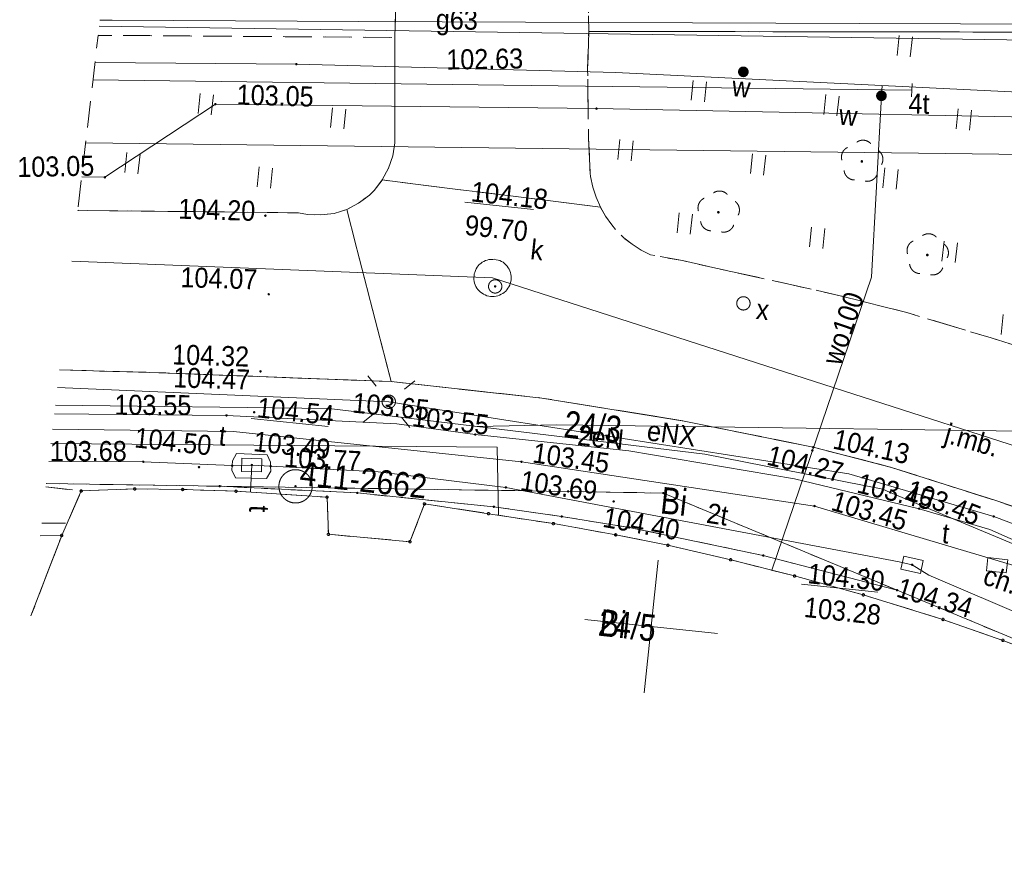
# Model space of a CAD drawing. Header units: millimetres. Extents: x -165388 to 921073, y -295343 to 494042.
# Tile 2 of 117: x -154898 to -117947, y -153787 to -122571. Entities that reach past the tile are written whole.
import ezdxf
from ezdxf.xclip import XClip

# ---------------------------------------------------------------- set-up
doc = ezdxf.new("R2010")
doc.units = ezdxf.units.MM
doc.header["$MEASUREMENT"] = 0
doc.header["$XCLIPFRAME"] = 0
for name, pattern in [('0.5_0.5', [1000, 500, -500]), ('1.0_0.5', [1500, 1000, -500]), ('1.5_0.5', [2000, 1500, -500]), ('mz1.0_0.5', [1500, 1000, -500])]:
    doc.linetypes.add(name, pattern=pattern)
for name, color, linetype in [('7795.2023_2_121-Punkt osnowy szczegółowej', 7, 'Continuous'), ('7795.2023_2_203-punkt graniczny', 7, 'Continuous'), ('7795.2023_2_drzewo liściaste (punkt)', 7, 'Continuous'), ('7795.2023_2_punkt o określonej wysokości (sieć elektroenergetyczna)', 7, 'Continuous'), ('7795.2023_2_punkt o określonej wysokości (sieć kanalizacyjna)', 7, 'Continuous'), ('7795.2023_2_punkt o określonej wysokości (sieć telekomunikacyjna)', 7, 'Continuous'), ('7795.2023_2_punkt o określonej wysokości (sieć wodociągowa)', 7, 'Continuous'), ('7795.2023_2_punkt wysokościowy sztuczny', 7, 'Continuous'), ('7795.2023_2_zasuwa - siec wodociągowa (punkt)', 7, 'Continuous'), ('Zagospodarowanie - Budynki', 7, 'Continuous')]:
    doc.layers.add(name, color=color, linetype=linetype)
for name, color, linetype, lineweight in [('7795.2023_2_121-Punkt osnowy szczegółowej-Atr103_Nr_pióra__7', 7, 'Continuous', 18), ('7795.2023_2_121-Punkt osnowy szczegółowej_Nr_pióra__7', 7, 'Continuous', 18), ('7795.2023_2_211-numer działki ewidencyjnej_Nr_pióra__7', 7, 'Continuous', 18), ('7795.2023_2_219-działka ewidencyjna_Nr_pióra__7', 7, 'Continuous', 18), ('7795.2023_2_312-budynek ewidencyjny_Nr_pióra__7', 7, 'Continuous', 18), ('7795.2023_2_320-blok - kondygnacja nadziemna_Nr_pióra__7', 7, 'Continuous', 18), ('7795.2023_2_blok - kondygnacja podziemna_Nr_pióra__7', 7, 'Continuous', 18), ('7795.2023_2_chodnik (powierzchnia)-Atr17_Nr_pióra__7', 7, 'Continuous', 18), ('7795.2023_2_chodnik (powierzchnia)_Nr_pióra__7', 7, 'Continuous', 18), ('7795.2023_2_jezdnia (powierzchnia)-Atr17_Nr_pióra__7', 7, 'Continuous', 18), ('7795.2023_2_jezdnia (powierzchnia)_Nr_pióra__7', 7, 'Continuous', 18), ('7795.2023_2_krawężnik (linia)_Nr_pióra__7', 7, 'Continuous', 18), ('7795.2023_2_latarnia (punkt)_Nr_pióra__7', 7, 'Continuous', 18), ('7795.2023_2_przewód gazowy (linia)-Atr1_Nr_pióra__7', 7, 'Continuous', 18), ('7795.2023_2_punkt o określonej wysokości (sieć kanalizacyjna)-Atr2_Nr_pióra__7', 7, 'Continuous', 18), ('7795.2023_2_punkt o określonej wysokości (sieć telekomunikacyjna)-Atr2_Nr_pióra__7', 7, 'Continuous', 18), ('7795.2023_2_punkt wysokościowy sztuczny-Atr2_Nr_pióra__7', 7, 'Continuous', 18), ('7795.2023_2_punkt zmiany cech lub źródła danych o położeniu przewodu (sieć wodociągowa)_Nr_pióra__7', 7, 'Continuous', 18), ('7795.2023_2_studzienka okrągła - przewód niezidentyfikowany (punkt)-Atr17_Nr_pióra__7', 7, 'Continuous', 18), ('7795.2023_2_studzienka okrągła - przewód niezidentyfikowany (punkt)_Nr_pióra__7', 7, 'Continuous', 18), ('7795.2023_2_trawnik (powierzchnia) - symbol_Nr_pióra__7', 7, 'Continuous', 18), ('7795.2023_2_trawnik (powierzchnia)_Nr_pióra__7', 7, 'Continuous', 18), ('7795.2023_2_Wstawianie ramki sekcyjnej z opisem_Nr_pióra__7', 7, 'Continuous', 18), ('7795.2023_2_właz okrągły - siec kanalizacyjna (punkt)-Atr17_Nr_pióra__7', 7, 'Continuous', 18), ('7795.2023_2_właz okrągły - siec kanalizacyjna (punkt)_Nr_pióra__7', 7, 'Continuous', 18), ('7795.2023_2_właz prostokątny - siec telekomunikacyjna (punkt)-Atr17_Nr_pióra__7', 7, 'Continuous', 18), ('7795.2023_2_właz prostokątny - siec telekomunikacyjna (punkt)_Nr_pióra__7', 7, 'Continuous', 18), ('7795.2023_2_zasuwa - siec wodociągowa (punkt)-Atr17_Nr_pióra__7', 7, 'Continuous', 18)]:
    doc.layers.add(name, color=color, linetype=linetype, lineweight=lineweight)
for name, color, linetype, lineweight, true_color in [('7795.2023_2_210-oznaczenie konturu użytku gruntowego_Nr_pióra__3', 7, 'Continuous', 18, 0x959595), ('7795.2023_2_218-kontur użytku gruntowego_Nr_pióra__3', 7, 'Continuous', 18, 0x959595), ('7795.2023_2_drzewo liściaste (punkt)_Nr_pióra__94', 7, 'Continuous', 18, 0x4a4a4a), ('7795.2023_2_komora podziemna - przewód kanalizacyjny (powierzchnia)_Nr_pióra__34', 7, 'Continuous', 18, 0x4a4a4a), ('7795.2023_2_komora podziemna - przewód telekomunikacyjny (powierzchnia)_Nr_pióra__30', 7, 'Continuous', 18, 0x969696), ('7795.2023_2_przewód ciepłowniczy (linia)_Nr_pióra__212', 7, 'Continuous', 18, 0x444444), ('7795.2023_2_przewód elektroenergetyczny (linia)-Atr1_Nr_pióra__1', 7, 'Continuous', 18, 0x4c4c4c), ('7795.2023_2_przewód elektroenergetyczny (linia)_Nr_pióra__1', 7, 'Continuous', 18, 0x4c4c4c), ('7795.2023_2_przewód gazowy (linia)_Nr_pióra__40', 7, 'Continuous', 18, 0xbcbcbc), ('7795.2023_2_przewód kanalizacyjny (linia)_Nr_pióra__34', 7, 'Continuous', 18, 0x4a4a4a), ('7795.2023_2_przewód telekomunikacyjny (linia)-Atr1_Nr_pióra__30', 7, 'Continuous', 18, 0x969696), ('7795.2023_2_przewód telekomunikacyjny (linia)_Nr_pióra__30', 7, 'Continuous', 18, 0x969696), ('7795.2023_2_przewód wodociągowy (linia)-Atr1_Nr_pióra__5', 7, 'Continuous', 18, 0x1d1d1d), ('7795.2023_2_przewód wodociągowy (linia)_Nr_pióra__5', 7, 'Continuous', 18, 0x1d1d1d), ('7795.2023_2_Punkt budynku_Nr_pióra__5', 7, 'Continuous', 18, 0x1d1d1d), ('7795.2023_2_punkt o określonej wysokości (sieć elektroenergetyczna)-Atr2_Nr_pióra__1', 7, 'Continuous', 18, 0x4c4c4c), ('7795.2023_2_punkt o określonej wysokości (sieć kanalizacyjna)-Atr2_Nr_pióra__34', 7, 'Continuous', 18, 0x4a4a4a), ('7795.2023_2_punkt o określonej wysokości (sieć kanalizacyjna)-Atr3_Nr_pióra__34', 7, 'Continuous', 18, 0x4a4a4a), ('7795.2023_2_punkt o określonej wysokości (sieć telekomunikacyjna)-Atr2_Nr_pióra__30', 7, 'Continuous', 18, 0x969696), ('7795.2023_2_punkt o określonej wysokości (sieć telekomunikacyjna)-Atr3_Nr_pióra__30', 7, 'Continuous', 18, 0x969696), ('7795.2023_2_punkt o określonej wysokości (sieć wodociągowa)-Atr2_Nr_pióra__5', 7, 'Continuous', 18, 0x1d1d1d)]:
    doc.layers.add(name, color=color, linetype=linetype, lineweight=lineweight, true_color=true_color)
doc.styles.add('GENERATED_STYLE_1', font='txt')

# ---------------------------------------------------------------- blocks, each defined once
blk = doc.blocks.new('Rysunek_1_2', base_point=(-8073115860, -4958828181))
at = {"layer": '7795.2023_2_121-Punkt osnowy szczegółowej', "linetype": 'Continuous', "lineweight": 0, "true_color": 0x000000}
blk.add_hatch(color=18, dxfattribs=at).paths.add_polyline_path([(-144500, -140092, 1), (-144590, -140082, 1)])
at = {"layer": '7795.2023_2_203-punkt graniczny', "linetype": 'Continuous', "lineweight": 0, "true_color": 0x000000}
for points in [[(-147346, -140088, 1), (-147436, -140079, 1)], [(-142184, -140340, 1), (-142273, -140331, 1)], [(-134273, -140283, 1), (-134362, -140273, 1)], [(-130699, -140344, 1), (-130788, -140335, 1)], [(-137060, -140859, 1), (-137149, -140850, 1)], [(-134514, -141223, 1), (-134604, -141213, 1)], [(-131984, -141635, 1), (-132073, -141625, 1)], [(-126947, -142687, 1), (-127037, -142678, 1)], [(-121927, -143990, 1), (-122017, -143980, 1)]]:
    blk.add_hatch(color=18, dxfattribs=at).paths.add_polyline_path(points)
at = {"layer": '7795.2023_2_drzewo liściaste (punkt)', "linetype": 'Continuous', "lineweight": 0, "true_color": 0x4a4a4a}
for points in [[(-123245, -127898, 1), (-123344, -127887, 1)], [(-128629, -129805, 1), (-128728, -129794, 1)], [(-120785, -131410, 1), (-120885, -131399, 1)]]:
    blk.add_hatch(color=251, dxfattribs=at).paths.add_polyline_path(points)
at = {"layer": '7795.2023_2_punkt o określonej wysokości (sieć elektroenergetyczna)', "linetype": 'Continuous', "lineweight": 0, "true_color": 0x4c4c4c}
for points in [[(-147092, -137430, 1), (-147181, -137421, 1)], [(-143242, -137169, 1), (-143331, -137160, 1)], [(-137755, -138150, 1), (-137845, -138140, 1)], [(-136024, -139170, 1), (-136113, -139160, 1)], [(-122188, -140321, 1), (-122277, -140311, 1)], [(-125028, -140831, 1), (-125118, -140822, 1)], [(-121097, -140931, 1), (-121186, -140921, 1)], [(-118302, -141220, 1), (-118391, -141211, 1)]]:
    blk.add_hatch(color=251, dxfattribs=at).paths.add_polyline_path(points)
at = {"layer": '7795.2023_2_punkt o określonej wysokości (sieć kanalizacyjna)', "linetype": 'Continuous', "lineweight": 0, "true_color": 0x4a4a4a}
blk.add_hatch(color=251, dxfattribs=at).paths.add_polyline_path([(-137008, -132588, 1), (-137098, -132578, 1)])
at = {"layer": '7795.2023_2_punkt o określonej wysokości (sieć telekomunikacyjna)', "linetype": 'Continuous', "lineweight": 0, "true_color": 0x969696}
for points in [[(-147509, -125749, 1), (-147599, -125740, 1)], [(-133205, -125915, 1), (-133295, -125905, 1)], [(-151655, -128493, 1), (-151745, -128484, 1)], [(-150214, -139168, 1), (-150304, -139158, 1)], [(-146881, -139314, 1), (-146971, -139304, 1)], [(-146144, -139289, 1), (-146234, -139286, 1)], [(-145435, -139338, 1), (-145525, -139328, 1)], [(-136610, -140133, 1), (-136699, -140123, 1)], [(-121363, -143039, 1), (-121451, -143020, 1)]]:
    blk.add_hatch(color=252, dxfattribs=at).paths.add_polyline_path(points)
at = {"layer": '7795.2023_2_punkt o określonej wysokości (sieć wodociągowa)', "linetype": 'Continuous', "lineweight": 0, "true_color": 0x1d1d1d}
blk.add_hatch(color=250, dxfattribs=at).paths.add_polyline_path([(-144471, -124245, 1), (-144561, -124235, 1)])
at = {"layer": '7795.2023_2_punkt wysokościowy sztuczny', "linetype": 'Continuous', "lineweight": 0, "true_color": 0x000000}
for points in [[(-145634, -129933, 1), (-145724, -129924, 1)], [(-145508, -132883, 1), (-145597, -132874, 1)], [(-145818, -135777, 1), (-145908, -135767, 1)], [(-146053, -137311, 1), (-146142, -137301, 1)], [(-125107, -138751, 1), (-125197, -138741, 1)], [(-125073, -138624, 1), (-125163, -138614, 1)], [(-148124, -139371, 1), (-148214, -139362, 1)], [(-132563, -140657, 1), (-132652, -140648, 1)], [(-123079, -143192, 1), (-123168, -143183, 1)]]:
    blk.add_hatch(color=18, dxfattribs=at).paths.add_polyline_path(points)
at = {"layer": '7795.2023_2_zasuwa - siec wodociągowa (punkt)', "linetype": 'Continuous', "lineweight": 0, "true_color": 0x000000}
for points in [[(-127541, -124539, 1), (-127941, -124519, 1)], [(-122758, -125416, 1), (-122358, -125438, 1)]]:
    blk.add_hatch(color=18, dxfattribs=at).paths.add_polyline_path(points)
at = {"layer": '7795.2023_2_121-Punkt osnowy szczegółowej_Nr_pióra__7', "linetype": 'Continuous'}
blk.add_circle((-144545, -140087), 625, dxfattribs=at)
at = {"layer": '7795.2023_2_218-kontur użytku gruntowego_Nr_pióra__3', "linetype": '0.5_0.5', "flags": 128}
for points in [[(-147391, -140084), (-153899, -139984)], [(-142228, -140335), (-147391, -140084)], [(-134317, -140278), (-147391, -140084)], [(-137105, -140854), (-142228, -140335)], [(-130743, -140339), (-134317, -140278)], [(-121972, -143985), (-130743, -140339)], [(-134559, -141218), (-137105, -140854)], [(-132028, -141630), (-134559, -141218)], [(-126992, -142682), (-132028, -141630)], [(-121972, -143985), (-126992, -142682)], [(-111786, -148225), (-121972, -143985)]]:
    blk.add_lwpolyline(points, dxfattribs=at)
at = {"layer": '7795.2023_2_219-działka ewidencyjna_Nr_pióra__7', "linetype": 'Continuous', "flags": 128}
for points in [[(-147391, -140084), (-153899, -139984)], [(-134317, -140278), (-147391, -140084)], [(-147391, -140084), (-142228, -140335)], [(-142228, -140335), (-137105, -140854)], [(-134317, -140278), (-130743, -140339)], [(-130743, -140339), (-121972, -143985)], [(-137105, -140854), (-134559, -141218)], [(-134559, -141218), (-132028, -141630)], [(-132028, -141630), (-126992, -142682)], [(-126992, -142682), (-121972, -143985)], [(-111786, -148225), (-121972, -143985)]]:
    blk.add_lwpolyline(points, dxfattribs=at)
at = {"layer": '7795.2023_2_312-budynek ewidencyjny_Nr_pióra__7', "linetype": 'Continuous', "flags": 128}
for points in [[(-153322, -141932), (-152590, -140261)], [(-152590, -140261), (-150580, -140184)], [(-150580, -140184), (-148782, -140206)], [(-148782, -140206), (-146777, -140270)], [(-146777, -140270), (-143362, -140495)], [(-143362, -140495), (-143310, -141889)], [(-140252, -142166), (-139708, -140746)], [(-139708, -140746), (-137303, -141115)], [(-137303, -141115), (-134869, -141486)], [(-134869, -141486), (-132531, -141908)], [(-143310, -141889), (-140252, -142166)], [(-154474, -144949), (-153322, -141932)], [(-132531, -141908), (-130571, -142299)], [(-130571, -142299), (-128216, -142843)], [(-128216, -142843), (-125817, -143452)], [(-125817, -143452), (-123238, -144161)], [(-123238, -144161), (-120249, -145085)], [(-120249, -145085), (-118000, -145869)], [(-118000, -145869), (-115486, -146812)]]:
    blk.add_lwpolyline(points, dxfattribs=at)
at = {"layer": '7795.2023_2_320-blok - kondygnacja nadziemna_Nr_pióra__7', "linetype": 'Continuous', "flags": 128}
blk.add_lwpolyline([(-110163, -148942), (-115486, -146812), (-118000, -145869), (-120249, -145085), (-123238, -144161), (-125817, -143452), (-128216, -142843), (-130571, -142299), (-132531, -141908), (-134869, -141486), (-137303, -141115), (-139708, -140746), (-140252, -142166), (-143310, -141889), (-143362, -140495), (-146777, -140270), (-148782, -140206), (-150580, -140184), (-152590, -140261), (-153322, -141932), (-154474, -144949)], dxfattribs=at)
at = {"layer": '7795.2023_2_blok - kondygnacja podziemna_Nr_pióra__7', "linetype": '1.0_0.5', "flags": 128}
for points in [[(-154474, -144949), (-153322, -141932)], [(-153322, -141932), (-154126, -141941)]]:
    blk.add_lwpolyline(points, dxfattribs=at)
at = {"layer": '7795.2023_2_chodnik (powierzchnia)_Nr_pióra__7', "linetype": 'mz1.0_0.5', "flags": 128}
blk.add_lwpolyline([(-133564, -120486), (-133603, -117474), (-133148, -117453), (-132405, -117462), (-131641, -117463), (-131733, -120018), (-117448, -120171), (-94590, -120188), (-84123, -120213), (-83811, -120206), (-83823, -120788), (-78222, -120705), (-78215, -120082), (-68858, -119948), (-58584, -119994), (-57508, -120089), (-50285, -120069), (-46807, -120180), (-48984, -123135), (-51551, -123061), (-55730, -123106), (-79926, -123187), (-81942, -123233), (-87867, -123151), (-93853, -123072), (-133543, -123012)], close=True, dxfattribs=at)
for points in [[(-140739, -120431), (-140818, -123238), (-151954, -123157)], [(-153406, -135719), (-150020, -135809), (-140956, -136157), (-135309, -136772), (-129961, -137637), (-125118, -138619), (-122182, -139376), (-118234, -140634), (-114090, -142044), (-111357, -143101), (-110790, -143433), (-110096, -144001), (-109321, -144838), (-108820, -145696), (-108518, -146634), (-108373, -147625), (-108372, -148651), (-108498, -149643), (-110163, -148942), (-115486, -146812), (-118000, -145869), (-120249, -145085), (-123238, -144161), (-125817, -143452), (-128216, -142843), (-130571, -142299), (-132531, -141908), (-134869, -141486), (-137303, -141115), (-139708, -140746), (-140252, -142166), (-143310, -141889), (-143362, -140495), (-146777, -140270), (-148782, -140206), (-150580, -140184), (-152590, -140261), (-153914, -140106)], [(-153914, -140106), (-152590, -140261), (-153322, -141932), (-154474, -144949)]]:
    blk.add_lwpolyline(points, dxfattribs=at)
at = {"layer": '7795.2023_2_drzewo liściaste (punkt)_Nr_pióra__94', "linetype": 'Continuous'}
for centre, start, end in [((-123252, -127495), 43.1542, 124.6102), ((-123659, -127728), 115.1902, 196.4302), ((-122903, -127809), 331.3342, 52.5742), ((-123563, -128189), 187.1032, 268.7532), ((-123095, -128239), 259.0112, 340.6612), ((-129043, -129636), 115.1902, 196.4302), ((-128636, -129402), 43.1542, 124.6102), ((-128287, -129717), 331.3342, 52.5742), ((-128947, -130096), 187.1032, 268.7532), ((-128479, -130147), 259.0112, 340.6612), ((-120792, -131007), 43.1542, 124.6102), ((-121199, -131241), 115.1902, 196.4302), ((-120444, -131322), 331.3342, 52.5742), ((-121103, -131702), 187.1032, 268.7532), ((-120636, -131752), 259.0112, 340.6612)]:
    blk.add_arc(centre, 400, start, end, dxfattribs=at)
at = {"layer": '7795.2023_2_jezdnia (powierzchnia)_Nr_pióra__7', "linetype": '1.5_0.5', "flags": 128}
for points in [[(-133103, -129607), (-141291, -128588), (-141053, -128151), (-140892, -127676), (-140820, -127191), (-140818, -123238), (-140739, -120431), (-133564, -120486), (-133543, -123012), (-133585, -124436), (-133550, -127024), (-133489, -128328), (-133473, -128461), (-133384, -128852), (-133265, -129237)], [(-140956, -136157), (-142626, -129692), (-142179, -129459), (-141775, -129160), (-141596, -128988), (-141291, -128588), (-133103, -129607), (-132909, -129949), (-132682, -130275), (-132512, -130475), (-132231, -130756), (-131915, -131001), (-131576, -131219), (-131223, -131397), (-130030, -131616), (-128380, -131984), (-126089, -132481), (-124107, -132934), (-121609, -133564), (-118443, -134517), (-112834, -136235), (-109947, -137258), (-95494, -143444), (-98047, -148782), (-111357, -143101), (-114090, -142044), (-118234, -140634), (-122182, -139376), (-125118, -138619), (-129961, -137637), (-135309, -136772)]]:
    blk.add_lwpolyline(points, close=True, dxfattribs=at)
for points in [[(-152714, -129727), (-152708, -129728), (-144430, -129821), (-144096, -129887), (-143594, -129900), (-143095, -129843), (-142626, -129692), (-140956, -136157), (-150020, -135809), (-153406, -135719)], [(-152713, -129722), (-152708, -129728), (-152714, -129727)]]:
    blk.add_lwpolyline(points, dxfattribs=at)
at = {"layer": '7795.2023_2_komora podziemna - przewód kanalizacyjny (powierzchnia)_Nr_pióra__34', "linetype": 'Continuous', "flags": 128}
blk.add_lwpolyline([(-136453, -132335), (-136470, -132404), (-136488, -132472), (-136505, -132541), (-136541, -132597), (-136578, -132654), (-136614, -132710), (-136660, -132766), (-136715, -132810), (-136769, -132844), (-136833, -132878), (-136887, -132912), (-136960, -132935), (-137022, -132948), (-137093, -132961), (-137164, -132963), (-137224, -132957), (-137293, -132949), (-137362, -132932), (-137429, -132904), (-137487, -132878), (-137543, -132842), (-137599, -132796), (-137654, -132750), (-137699, -132705), (-137744, -132649), (-137777, -132586), (-137801, -132523), (-137824, -132460), (-137838, -132398), (-137850, -132326), (-137852, -132256), (-137845, -132186), (-137838, -132116), (-137821, -132058), (-137794, -131990), (-137767, -131923), (-137730, -131866), (-137694, -131810), (-137649, -131765), (-137594, -131720), (-137539, -131676), (-137475, -131642), (-137411, -131609), (-137349, -131596), (-137286, -131572), (-137216, -131570), (-137145, -131567), (-137074, -131565), (-137016, -131581), (-136947, -131598), (-136879, -131616), (-136822, -131652), (-136755, -131679), (-136709, -131724), (-136654, -131771), (-136610, -131826), (-136565, -131881), (-136531, -131935), (-136507, -131998), (-136484, -132060), (-136461, -132133), (-136459, -132204), (-136455, -132265)], close=True, dxfattribs=at)
at = {"layer": '7795.2023_2_komora podziemna - przewód telekomunikacyjny (powierzchnia)_Nr_pióra__30', "linetype": 'Continuous', "flags": 128}
blk.add_lwpolyline([(-146756, -138854), (-145615, -138906), (-145484, -139182), (-145480, -139333), (-145479, -139514), (-145641, -139799), (-146804, -139764), (-146934, -139479), (-146926, -139309), (-146917, -139129)], close=True, dxfattribs=at)
at = {"layer": '7795.2023_2_krawężnik (linia)_Nr_pióra__7', "linetype": 'Continuous', "flags": 128}
for points in [[(-152713, -129722), (-152708, -129728), (-144430, -129821), (-144096, -129887), (-143594, -129900), (-143095, -129843), (-142626, -129692), (-142179, -129459), (-141775, -129160), (-141596, -128988), (-141291, -128588), (-141053, -128151), (-140892, -127676), (-140820, -127191), (-140818, -123238), (-140739, -120431)], [(-153406, -135719), (-150020, -135809), (-140956, -136157), (-135309, -136772), (-129961, -137637), (-125118, -138619), (-122182, -139376)], [(-122182, -139376), (-118234, -140634), (-114090, -142044), (-111357, -143101), (-110790, -143433), (-110096, -144001), (-109321, -144838), (-108820, -145696), (-108518, -146634), (-108373, -147625), (-108372, -148651), (-108498, -149643)]]:
    blk.add_lwpolyline(points, dxfattribs=at)
at = {"layer": '7795.2023_2_latarnia (punkt)_Nr_pióra__7', "linetype": 'Continuous'}
for p, q in [((-141517, -136327), (-141831, -135939)), ((-140462, -136440), (-140074, -136127)), ((-141630, -137382), (-142019, -137696)), ((-140575, -137495), (-140262, -137884))]:
    blk.add_line(p, q, dxfattribs=at)
blk.add_circle((-141047, -136912), 250, dxfattribs=at)
at = {"layer": '7795.2023_2_przewód ciepłowniczy (linia)_Nr_pióra__212', "linetype": 'Continuous', "flags": 128}
blk.add_lwpolyline([(-153726, -138482), (-136985, -138614), (-136928, -141175)], dxfattribs=at)
at = {"layer": '7795.2023_2_przewód elektroenergetyczny (linia)_Nr_pióra__1', "linetype": 'Continuous', "flags": 128}
for points in [[(-73490, -138490), (-75889, -122866), (-88909, -122828), (-104361, -122771), (-123393, -122712), (-142172, -122641), (-151430, -122594), (-151889, -122595)], [(-153483, -136375), (-141047, -136912)], [(-153560, -137044), (-143287, -137164), (-129189, -138877), (-122511, -140196), (-122233, -140316), (-103212, -148269), (-90821, -153670)], [(-141047, -136912), (-123777, -139618), (-118346, -141216), (-113639, -142997)], [(-153597, -137368), (-147136, -137426), (-140743, -137739), (-137800, -138145), (-132042, -138752), (-125818, -139801), (-121141, -140926), (-118490, -141713), (-111845, -144648), (-108673, -145923), (-92777, -152535), (-89731, -153787)], [(-72953, -138357), (-73490, -138490), (-78363, -138350), (-93253, -138303), (-106541, -138136), (-117360, -138022), (-129842, -137841), (-134753, -137777), (-137717, -137842)], [(-153664, -137947), (-146879, -138027), (-136069, -139165), (-125073, -140826), (-113641, -144234), (-107734, -146919), (-107724, -146920), (-100716, -149944), (-99774, -150065), (-98795, -150502), (-95588, -151922), (-91909, -153553)], [(-153182, -141474), (-154072, -141469)]]:
    blk.add_lwpolyline(points, dxfattribs=at)
at = {"layer": '7795.2023_2_przewód gazowy (linia)_Nr_pióra__40', "linetype": 'Continuous', "flags": 128}
blk.add_lwpolyline([(-151915, -122817), (-104573, -123533), (-88077, -123702), (-76485, -123828)], dxfattribs=at)
at = {"layer": '7795.2023_2_przewód kanalizacyjny (linia)_Nr_pióra__34', "linetype": 'Continuous', "flags": 128}
for points in [[(-152421, -127196), (-110081, -127720), (-109119, -127752)], [(-152935, -131640), (-137149, -132261)], [(-137149, -132261), (-114459, -139570), (-107061, -141952)]]:
    blk.add_lwpolyline(points, dxfattribs=at)
at = {"layer": '7795.2023_2_przewód telekomunikacyjny (linia)_Nr_pióra__30', "linetype": 'Continuous', "flags": 128}
for points in [[(-102372, -126544), (-110819, -126353), (-133250, -125910), (-147554, -125745), (-151700, -128488), (-152568, -128470)], [(-153804, -139159), (-150259, -139163), (-146926, -139309), (-146189, -139287)], [(-146189, -139287), (-146212, -139778), (-146238, -140308)], [(-146189, -139287), (-145480, -139333), (-141440, -139545), (-136655, -140128), (-121898, -142917), (-121407, -143030)], [(-121407, -143030), (-120786, -143428), (-98787, -152816)]]:
    blk.add_lwpolyline(points, dxfattribs=at)
at = {"layer": '7795.2023_2_przewód wodociągowy (linia)_Nr_pióra__5', "linetype": 'Continuous', "flags": 128}
for points in [[(-152071, -124176), (-144516, -124240), (-132521, -124550), (-114612, -125424)], [(-152148, -124835), (-136735, -125024)], [(-136735, -125024), (-121419, -125217)], [(-122536, -125037), (-122558, -125427), (-122935, -132235), (-126668, -143230)]]:
    blk.add_lwpolyline(points, dxfattribs=at)
at = {"layer": '7795.2023_2_Punkt budynku_Nr_pióra__5', "linetype": 'Continuous'}
for centre in [(-152590, -140261), (-150580, -140184), (-148782, -140206), (-146777, -140270), (-143362, -140495), (-139708, -140746), (-137303, -141115), (-134869, -141486), (-153322, -141932), (-143310, -141889), (-132531, -141908), (-140252, -142166), (-130571, -142299), (-128216, -142843), (-125817, -143452), (-123238, -144161), (-120249, -145085), (-118000, -145869)]:
    blk.add_circle(centre, 45, dxfattribs=at)
at = {"layer": '7795.2023_2_punkt o określonej wysokości (sieć kanalizacyjna)-Atr2_Nr_pióra__7', "linetype": 'Continuous', "flags": 128}
blk.add_lwpolyline([(-138188, -129426), (-135615, -129702)], dxfattribs=at)
at = {"layer": '7795.2023_2_punkt o określonej wysokości (sieć telekomunikacyjna)-Atr2_Nr_pióra__7', "linetype": 'Continuous', "flags": 128}
for points in [[(-146215, -137535), (-143319, -137845)], [(-125553, -143758), (-122695, -144064)]]:
    blk.add_lwpolyline(points, dxfattribs=at)
at = {"layer": '7795.2023_2_punkt zmiany cech lub źródła danych o położeniu przewodu (sieć wodociągowa)_Nr_pióra__7', "linetype": 'Continuous'}
blk.add_line((-121427, -125467), (-121411, -124967), dxfattribs=at)
at = {"layer": '7795.2023_2_studzienka okrągła - przewód niezidentyfikowany (punkt)_Nr_pióra__7', "linetype": 'Continuous'}
blk.add_circle((-127738, -133219), 250, dxfattribs=at)
at = {"layer": '7795.2023_2_trawnik (powierzchnia) - symbol_Nr_pióra__7', "linetype": 'Continuous'}
for p, q in [((-121974, -123911), (-121894, -123166)), ((-121477, -123965), (-121397, -123219)), ((-129697, -125598), (-129618, -124852)), ((-129200, -125651), (-129120, -124905)), ((-148205, -126088), (-148125, -125342)), ((-147708, -126142), (-147628, -125396)), ((-124726, -126131), (-124646, -125385)), ((-124229, -126184), (-124149, -125438)), ((-143234, -126621), (-143154, -125875)), ((-142736, -126674), (-142657, -125929)), ((-119754, -126664), (-119675, -125918)), ((-119257, -126717), (-119177, -125971)), ((-132450, -127817), (-132370, -127071)), ((-131953, -127870), (-131873, -127125)), ((-150957, -128308), (-150877, -127562)), ((-150460, -128361), (-150380, -127615)), ((-127478, -128350), (-127398, -127604)), ((-126981, -128403), (-126901, -127658)), ((-145986, -128840), (-145906, -128095)), ((-145489, -128894), (-145409, -128148)), ((-122507, -128883), (-122427, -128137)), ((-122009, -128936), (-121930, -128190)), ((-130230, -130569), (-130150, -129824)), ((-129733, -130623), (-129653, -129877)), ((-125259, -131102), (-125179, -130356)), ((-124762, -131156), (-124682, -130410)), ((-120287, -131635), (-120207, -130889)), ((-119790, -131688), (-119710, -130943)), ((-118068, -134387), (-117988, -133642))]:
    blk.add_line(p, q, dxfattribs=at)
at = {"layer": '7795.2023_2_trawnik (powierzchnia)_Nr_pióra__7', "linetype": 'mz1.0_0.5', "flags": 128}
for points in [[(-133543, -123012), (-93853, -123072), (-87867, -123151), (-81942, -123233), (-81025, -136627), (-80672, -142910), (-92959, -137621), (-93253, -138303), (-95494, -143444), (-109947, -137258), (-112834, -136235), (-118443, -134517), (-121609, -133564), (-124107, -132934), (-126089, -132481), (-128380, -131984), (-130030, -131616), (-131223, -131397), (-131576, -131219), (-131915, -131001), (-132231, -130756), (-132512, -130475), (-132682, -130275), (-132909, -129949), (-133103, -129607), (-133265, -129237), (-133384, -128852), (-133473, -128461), (-133489, -128328), (-133550, -127024), (-133585, -124436)], [(-140820, -127191), (-140892, -127676), (-141053, -128151), (-141291, -128588), (-141596, -128988), (-141775, -129160), (-142179, -129459), (-142626, -129692), (-143095, -129843), (-143594, -129900), (-144096, -129887), (-144430, -129821), (-152708, -129728), (-152718, -129727), (-151954, -123161), (-140818, -123238)]]:
    blk.add_lwpolyline(points, close=True, dxfattribs=at)
at = {"layer": '7795.2023_2_Wstawianie ramki sekcyjnej z opisem_Nr_pióra__7', "linetype": 'Continuous', "flags": 128}
for points in [[(-131466, -147835), (-130934, -142863)], [(-133686, -145083), (-128714, -145616)]]:
    blk.add_lwpolyline(points, dxfattribs=at)
at = {"layer": '7795.2023_2_właz okrągły - siec kanalizacyjna (punkt)_Nr_pióra__7', "linetype": 'Continuous'}
blk.add_circle((-137053, -132583), 250, dxfattribs=at)
at = {"layer": '7795.2023_2_właz prostokątny - siec telekomunikacyjna (punkt)_Nr_pióra__7', "linetype": 'Continuous', "flags": 128}
for points in [[(-146572, -139525), (-145823, -139549), (-145806, -139050), (-146556, -139025)], [(-121827, -143192), (-121096, -143355), (-120987, -142867), (-121718, -142704)], [(-118620, -143258), (-117875, -143338), (-117821, -142841), (-118567, -142761)]]:
    blk.add_lwpolyline(points, close=True, dxfattribs=at)
at = {"layer": '7795.2023_2_121-Punkt osnowy szczegółowej-Atr103_Nr_pióra__7', "linetype": 'Continuous', "insert": (-144425, -140050), "char_height": 900, "attachment_point": 7, "rotation": 353.8822, "style": 'GENERATED_STYLE_1'}
blk.add_mtext('\\A1;{\\W0.900000x;\\fArial|b0|i0|c238|p38;411-2662}', dxfattribs=at)
at = {"layer": '7795.2023_2_210-oznaczenie konturu użytku gruntowego_Nr_pióra__3', "linetype": 'Continuous', "char_height": 1000, "attachment_point": 7, "rotation": 353.8822, "style": 'GENERATED_STYLE_1'}
for insert in [(-130885, -141097), (-133177, -145688)]:
    blk.add_mtext('\\A1;{\\W0.790000x;\\fArial|b0|i0|c238|p38;Bi}', dxfattribs=dict(at, insert=insert))
at = {"layer": '7795.2023_2_211-numer działki ewidencyjnej_Nr_pióra__7', "linetype": 'Continuous', "char_height": 1000, "attachment_point": 7, "rotation": 353.8822, "style": 'GENERATED_STYLE_1'}
for s, insert in [('\\A1;{\\W0.790000x;\\fArial|b0|i0|c238|p38;24/3}', (-134510, -138251)), ('\\A1;{\\W0.790000x;\\fArial|b0|i0|c238|p38;24/5}', (-133216, -145701))]:
    blk.add_mtext(s, dxfattribs=dict(at, insert=insert))
at = {"layer": '7795.2023_2_chodnik (powierzchnia)-Atr17_Nr_pióra__7', "linetype": 'Continuous', "insert": (-118677, -143392), "char_height": 750, "attachment_point": 4, "rotation": 340.9332, "style": 'GENERATED_STYLE_1'}
blk.add_mtext('\\A1;{\\W0.900000x;\\fArial|b0|i0|c238|p38;ch.bt.}', dxfattribs=at)
at = {"layer": '7795.2023_2_jezdnia (powierzchnia)-Atr17_Nr_pióra__7', "linetype": 'Continuous', "insert": (-120173, -138175), "char_height": 750, "attachment_point": 4, "rotation": 343.9332, "style": 'GENERATED_STYLE_1'}
blk.add_mtext('\\A1;{\\W0.900000x;\\fArial|b0|i0|c238|p38;j.mb.}', dxfattribs=at)
at = {"layer": '7795.2023_2_przewód elektroenergetyczny (linia)-Atr1_Nr_pióra__1', "linetype": 'Continuous', "char_height": 750, "attachment_point": 4, "style": 'GENERATED_STYLE_1'}
for s, insert, rotation in [('\\A1;{\\W0.900000x;\\fArial|b0|i0|c238|p38;2eN}', (-133952, -138160), 353.9812), ('\\A1;{\\W0.900000x;\\fArial|b0|i0|c238|p38;eNX}', (-131342, -137984), 352.0592)]:
    blk.add_mtext(s, dxfattribs=dict(at, insert=insert, rotation=rotation))
at = {"layer": '7795.2023_2_przewód gazowy (linia)-Atr1_Nr_pióra__7', "linetype": 'Continuous', "insert": (-139281, -122668), "char_height": 750, "attachment_point": 4, "rotation": 359.2742, "style": 'GENERATED_STYLE_1'}
blk.add_mtext('\\A1;{\\W0.900000x;\\fArial|b0|i0|c238|p38;g63}', dxfattribs=at)
at = {"layer": '7795.2023_2_przewód telekomunikacyjny (linia)-Atr1_Nr_pióra__30', "linetype": 'Continuous', "char_height": 750, "attachment_point": 4, "style": 'GENERATED_STYLE_1'}
for s, insert, rotation in [('\\A1;{\\W0.900000x;\\fArial|b0|i0|c238|p38;4t}', (-121541, -125717), 358.7852), ('\\A1;{\\W0.900000x;\\fArial|b0|i0|c238|p38;2t}', (-129099, -141083), 351.3132), ('\\A1;{\\W0.900000x;\\fArial|b0|i0|c238|p38;t}', (-145905, -140800), 268.0972)]:
    blk.add_mtext(s, dxfattribs=dict(at, insert=insert, rotation=rotation))
at = {"layer": '7795.2023_2_przewód wodociągowy (linia)-Atr1_Nr_pióra__5', "linetype": 'Continuous', "insert": (-124445, -135474), "char_height": 750, "attachment_point": 4, "rotation": 71.2302, "style": 'GENERATED_STYLE_1'}
blk.add_mtext('\\A1;{\\W0.900000x;\\fArial|b0|i0|c238|p38;wo100}', dxfattribs=at)
at = {"layer": '7795.2023_2_punkt o określonej wysokości (sieć elektroenergetyczna)-Atr2_Nr_pióra__1', "linetype": 'Continuous', "char_height": 750, "attachment_point": 4, "style": 'GENERATED_STYLE_1'}
for s, insert, rotation in [('\\A1;{\\W0.900000x;\\fArial|b0|i0|c238|p38;103.55}', (-151342, -137029), 359.6372), ('\\A1;{\\W0.900000x;\\fArial|b0|i0|c238|p38;103.65}', (-142401, -136948), 354.4132), ('\\A1;{\\W0.900000x;\\fArial|b0|i0|c238|p38;103.55}', (-140158, -137459), 353.3952), ('\\A1;{\\W0.900000x;\\fArial|b0|i0|c238|p38;103.45}', (-135631, -138822), 351.8132), ('\\A1;{\\W0.900000x;\\fArial|b0|i0|c238|p38;103.45}', (-123435, -139951), 346.3842), ('\\A1;{\\W0.900000x;\\fArial|b0|i0|c238|p38;103.45}', (-121572, -140165), 338.3072), ('\\A1;{\\W0.900000x;\\fArial|b0|i0|c238|p38;103.45}', (-124390, -140610), 343.8612)]:
    blk.add_mtext(s, dxfattribs=dict(at, insert=insert, rotation=rotation))
at = {"layer": '7795.2023_2_punkt o określonej wysokości (sieć kanalizacyjna)-Atr2_Nr_pióra__34', "linetype": 'Continuous', "insert": (-137991, -129397), "char_height": 750, "attachment_point": 7, "rotation": 353.8822, "style": 'GENERATED_STYLE_1'}
blk.add_mtext('\\A1;{\\W0.900000x;\\fArial|b0|i0|c238|p38;104.18}', dxfattribs=at)
at = {"layer": '7795.2023_2_punkt o określonej wysokości (sieć kanalizacyjna)-Atr3_Nr_pióra__34', "linetype": 'Continuous', "insert": (-138222, -130654), "char_height": 750, "attachment_point": 7, "rotation": 353.8822, "style": 'GENERATED_STYLE_1'}
blk.add_mtext('\\A1;{\\W0.900000x;\\fArial|b0|i0|c238|p38;99.70}', dxfattribs=at)
at = {"layer": '7795.2023_2_punkt o określonej wysokości (sieć telekomunikacyjna)-Atr2_Nr_pióra__30', "linetype": 'Continuous', "char_height": 750, "style": 'GENERATED_STYLE_1'}
for s, insert, attachment_point, rotation in [('\\A1;{\\W0.900000x;\\fArial|b0|i0|c238|p38;103.05}', (-146750, -125384), 4, 358.3792), ('\\A1;{\\W0.900000x;\\fArial|b0|i0|c238|p38;103.05}', (-154985, -128110), 4, 1.1352), ('\\A1;{\\W0.900000x;\\fArial|b0|i0|c238|p38;104.54}', (-146018, -137506), 7, 353.8822), ('\\A1;{\\W0.900000x;\\fArial|b0|i0|c238|p38;103.68}', (-153765, -138770), 4, 0.0472), ('\\A1;{\\W0.900000x;\\fArial|b0|i0|c238|p38;103.77}', (-144966, -138984), 4, 356.6472), ('\\A1;{\\W0.900000x;\\fArial|b0|i0|c238|p38;103.69}', (-136091, -139862), 4, 351.4672), ('\\A1;{\\W0.900000x;\\fArial|b0|i0|c238|p38;104.30}', (-125356, -143730), 7, 353.8822)]:
    blk.add_mtext(s, dxfattribs=dict(at, insert=insert, attachment_point=attachment_point, rotation=rotation))
at = {"layer": '7795.2023_2_punkt o określonej wysokości (sieć telekomunikacyjna)-Atr3_Nr_pióra__30', "linetype": 'Continuous', "char_height": 750, "attachment_point": 7, "rotation": 353.8822, "style": 'GENERATED_STYLE_1'}
for s, insert in [('\\A1;{\\W0.900000x;\\fArial|b0|i0|c238|p38;103.49}', (-146154, -138775)), ('\\A1;{\\W0.900000x;\\fArial|b0|i0|c238|p38;103.28}', (-125492, -144997))]:
    blk.add_mtext(s, dxfattribs=dict(at, insert=insert))
at = {"layer": '7795.2023_2_punkt o określonej wysokości (sieć wodociągowa)-Atr2_Nr_pióra__5', "linetype": 'Continuous', "insert": (-138888, -124075), "char_height": 750, "attachment_point": 4, "rotation": 0.9202, "style": 'GENERATED_STYLE_1'}
blk.add_mtext('\\A1;{\\W0.900000x;\\fArial|b0|i0|c238|p38;102.63}', dxfattribs=at)
at = {"layer": '7795.2023_2_punkt wysokościowy sztuczny-Atr2_Nr_pióra__7', "linetype": 'Continuous', "char_height": 750, "style": 'GENERATED_STYLE_1'}
for s, insert, attachment_point, rotation in [('\\A1;{\\W0.900000x;\\fArial|b0|i0|c238|p38;104.20}', (-148929, -129289), 1, 358.2812), ('\\A1;{\\W0.900000x;\\fArial|b0|i0|c238|p38;104.07}', (-148873, -132620), 7, 358.2812), ('\\A1;{\\W0.900000x;\\fArial|b0|i0|c238|p38;104.32}', (-149184, -135520), 7, 358.2812), ('\\A1;{\\W0.900000x;\\fArial|b0|i0|c238|p38;104.47}', (-149122, -135621), 1, 358.2812), ('\\A1;{\\W0.900000x;\\fArial|b0|i0|c238|p38;104.50}', (-150616, -138632), 7, 353.8822), ('\\A1;{\\W0.900000x;\\fArial|b0|i0|c238|p38;104.13}', (-124424, -138672), 7, 348.0402), ('\\A1;{\\W0.900000x;\\fArial|b0|i0|c238|p38;104.27}', (-126906, -139277), 7, 346.2922), ('\\A1;{\\W0.900000x;\\fArial|b0|i0|c238|p38;104.40}', (-133056, -141613), 7, 349.7202), ('\\A1;{\\W0.900000x;\\fArial|b0|i0|c238|p38;104.34}', (-122044, -144229), 7, 343.6092)]:
    blk.add_mtext(s, dxfattribs=dict(at, insert=insert, attachment_point=attachment_point, rotation=rotation))
at = {"layer": '7795.2023_2_studzienka okrągła - przewód niezidentyfikowany (punkt)-Atr17_Nr_pióra__7', "linetype": 'Continuous', "insert": (-127288, -133801), "char_height": 750, "attachment_point": 7, "rotation": 353.8822, "style": 'GENERATED_STYLE_1'}
blk.add_mtext('\\A1;{\\W0.900000x;\\fArial|b0|i0|c238|p38;x}', dxfattribs=at)
at = {"layer": '7795.2023_2_właz okrągły - siec kanalizacyjna (punkt)-Atr17_Nr_pióra__7', "linetype": 'Continuous', "insert": (-135758, -131556), "char_height": 750, "attachment_point": 7, "rotation": 353.8822, "style": 'GENERATED_STYLE_1'}
blk.add_mtext('\\A1;{\\W0.900000x;\\fArial|b0|i0|c238|p38;k}', dxfattribs=at)
at = {"layer": '7795.2023_2_właz prostokątny - siec telekomunikacyjna (punkt)-Atr17_Nr_pióra__7', "linetype": 'Continuous', "char_height": 750, "rotation": 353.8822, "style": 'GENERATED_STYLE_1'}
for insert, attachment_point in [((-147414, -138174), 4), ((-120234, -141462), 1)]:
    blk.add_mtext('\\A1;{\\W0.900000x;\\fArial|b0|i0|c238|p38;t}', dxfattribs=dict(at, insert=insert, attachment_point=attachment_point))
at = {"layer": '7795.2023_2_zasuwa - siec wodociągowa (punkt)-Atr17_Nr_pióra__7', "linetype": 'Continuous', "char_height": 750, "rotation": 353.8822, "style": 'GENERATED_STYLE_1'}
for insert, attachment_point in [((-128116, -124687), 1), ((-124144, -126128), 4)]:
    blk.add_mtext('\\A1;{\\W0.900000x;\\fArial|b0|i0|c238|p38;w}', dxfattribs=dict(at, insert=insert, attachment_point=attachment_point))

msp = doc.modelspace()

# ---------------------------------------------------------------- block references
at = {"layer": 'Zagospodarowanie - Budynki', "color": 151, "linetype": 'Continuous', "lineweight": 13, "true_color": 0x80c2ff}
ref = msp.add_blockref('Rysunek_1_2', (-8073115859.987, -4958828180.543), dxfattribs=at)
XClip(ref).set_block_clipping_path([(-157094.7839021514, -148080.1650051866), (-43180.5757127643, -160289.8069398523), (-31694.507992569, -53126.4423991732), (-145608.7161819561, -40916.8004645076)])

doc.saveas('drawing.dxf')
